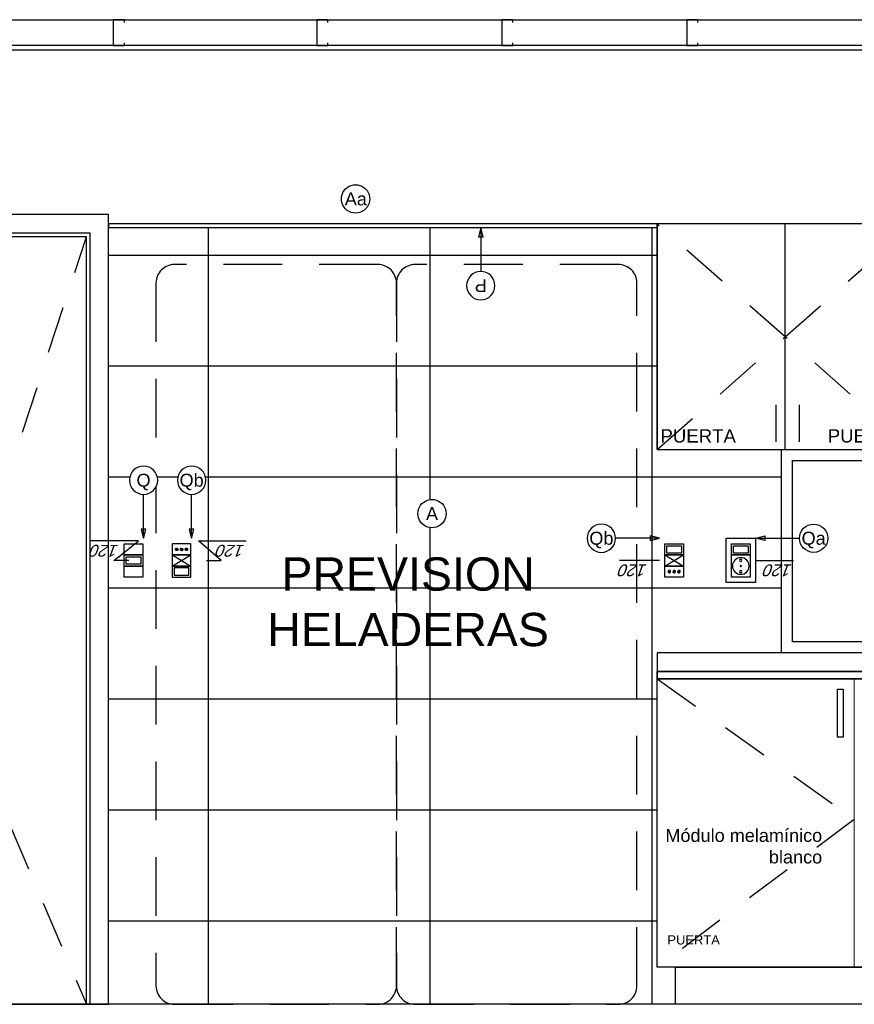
# Model space of a CAD drawing. Header units: millimetres. Extents: x -989 to -850, y -581 to -509.
# Tile 21 of 52: x -962.25 to -960, y -571.13 to -568.47. Entities that reach past the tile are written whole.
import ezdxf
from ezdxf.enums import TextEntityAlignment as Align

# ---------------------------------------------------------------- set-up
doc = ezdxf.new("R2010")
doc.units = ezdxf.units.MM
doc.header["$LTSCALE"] = 0.2
doc.set_wipeout_variables(frame=1)
doc.linetypes.add('HIDDEN2', pattern=[4.762499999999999, 3.175, -1.5875])
for name, color, linetype in [('A PROYECCION 2', 2, 'Continuous'), ('A SANITARIO', 5, 'Continuous'), ('A-ABER', 1, 'Continuous'), ('A-ALBA-0', 253, 'Continuous'), ('A-ALBA-1', 1, 'Continuous'), ('A-ALBA-4', 6, 'Continuous'), ('A-ANNO-SIMB @ 20', 2, 'Continuous'), ('A-ANOT-COTA-ACUM', 1, 'Continuous'), ('A-ANOT-TTEC', 1, 'Continuous'), ('A-EQPM-MOVL', 8, 'Continuous'), ('AE-ALBA-1', 1, 'Continuous'), ('E-ELEC', 1, 'Continuous'), ('TEXTOS', 2, 'Continuous')]:
    doc.layers.add(name, color=color, linetype=linetype)
doc.styles.add('arial', font='arial.ttf')
doc.styles.add('BIS-ANOT', font='swiss.ttf')
doc.styles.add('BIS-COTA-ACUM', font='swissi.ttf', dxfattribs={"oblique": 20})
doc.styles.add('BIS-TXT', font='swiss.ttf')
doc.styles.add('E5-100', font='micross.ttf')
doc.dimstyles.new('BIS-COTA-ACUM', dxfattribs={"dimscale": 0.9, "dimtxt": 0.0016, "dimasz": 0.001, "dimexe": 0.0035, "dimexo": 0, "dimgap": 0.0005, "dimtad": 1, "dimdec": 1, "dimlfac": 100, "dimrnd": 1, "dimzin": 9, "dimdsep": 46, "dimtxsty": 'BIS-COTA-ACUM', "dimblk1": 'MARK1', "dimblk2": 'MARK2', "dimsah": 1, "dimcen": 0, "dimclrd": 1, "dimclre": 256, "dimclrt": 256, "dimaunit": 1, "dimadec": 0, "dimazin": 0, "dimtfac": 1, "dimtdec": 1, "dimtix": 1, "dimtmove": 2, "dimatfit": 3, "dimldrblk": 'MARK1', "dimfxl": 1, "dimtolj": 1, "dimarcsym": 1})
pattern_1 = [(314.9999999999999, (23.78585722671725, 93.22024555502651), (8.838834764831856e-05, 8.838834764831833e-05), [])]
pattern_2 = [(224.9999999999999, (23.61808399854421, 93.2202455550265), (8.838834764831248e-06, -8.838834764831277e-06), [])]

# ---------------------------------------------------------------- blocks, each defined once
blk = doc.blocks.new('*U68')
at = {"linetype": 'ByBlock', "ltscale": 0.25}
blk.add_lwpolyline([(0.05000000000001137, 0), (0.6000000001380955, 0, 0.414213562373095), (0.6500000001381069, 0.05000000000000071), (0.650000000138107, 1.949999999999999, 0.414213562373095), (0.6000000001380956, 2), (0.05000000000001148, 2, 0.414213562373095), (1.110223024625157e-16, 1.949999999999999), (0, 0.05000000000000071, 0.414213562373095)], format="xyb", close=True, dxfattribs=at)
blk = doc.blocks.new('*U69')
at = {"linetype": 'ByBlock', "ltscale": 0.25}
blk.add_lwpolyline([(0.05000000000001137, 0), (0.6000000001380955, 0, 0.414213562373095), (0.6500000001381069, 0.05000000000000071), (0.650000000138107, 1.949999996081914, 0.414213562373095), (0.6000000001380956, 1.999999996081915), (0.05000000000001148, 1.999999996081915, 0.414213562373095), (1.110223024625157e-16, 1.949999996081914), (0, 0.05000000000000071, 0.414213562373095)], format="xyb", close=True, dxfattribs=at)
blk = doc.blocks.new('PUERTA DOBLE ASIMETRICA')
blk.add_line((0.234999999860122, 1.735152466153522e-09), (0.2350000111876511, -2.074999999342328))
at = {"color": 0}
for points in [[(-0.6799999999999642, -1.903085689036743e-09), (0.6799999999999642, 1.903075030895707e-09), (0.6800000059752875, -2.134999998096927), (-0.6799999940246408, -2.135000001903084)], [(-0.629999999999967, -1.763151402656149e-09), (0.629999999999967, 1.763140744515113e-09), (0.6300000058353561, -2.08499999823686), (-0.629999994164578, -2.085000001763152)], [(-0.6199999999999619, -1.735166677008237e-09), (0.6199999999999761, 1.735156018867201e-09), (0.6200000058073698, -2.074999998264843), (-0.6199999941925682, -2.075000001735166)]]:
    blk.add_lwpolyline(points, close=True, dxfattribs=at)
at = {"color": 9, "linetype": 'ByBlock', "ltscale": 0.2}
for points in [[(0.2350000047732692, -0.8999999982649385), (-0.6199999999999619, -1.735166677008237e-09)], [(0.2349999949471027, -0.8999999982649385), (0.6199999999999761, -3.050480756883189e-09)], [(0.2350000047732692, -0.8999999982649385), (-0.6199999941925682, -2.075000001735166)], [(0.2349999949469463, -0.8999999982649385), (0.619999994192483, -2.075000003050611)]]:
    blk.add_lwpolyline(points, dxfattribs=at)
at = {"color": 8}
blk.add_lwpolyline([(0.1850000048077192, -0.9124999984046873, 0.9999999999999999), (0.1850000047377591, -0.8874999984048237), (0.06000000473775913, -0.8874999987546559, 0.9999999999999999), (0.06000000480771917, -0.9124999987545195)], format="xyb", close=True, dxfattribs=at)
blk.add_arc((0.1850000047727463, -0.8999999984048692), 0.025, 210.0000001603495, 150.0000001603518, dxfattribs=at)
blk = doc.blocks.new('EL-LLAME BIPOLAR-MODULO CIEGO-3 EN LINEA')
at = {"linetype": 'ByBlock'}
blk.add_wipeout([(-5.272744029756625, 125.61809210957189), (-5.272744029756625, 125.5380921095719), (-5.152744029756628, 125.5380921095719), (-5.152744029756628, 125.61809210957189)], dxfattribs=at)
h = blk.add_hatch(dxfattribs=at)
h.set_pattern_fill('ANSI31', color=8, scale=0.001, angle=-90.00000000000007, style=0)
h.set_pattern_definition([(314.9999999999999, (23.77283518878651, 93.22024555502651), (8.838834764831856e-05, 8.838834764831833e-05), [])])
edge = h.paths.add_edge_path()
edge.add_arc((-5.182744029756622, 125.5911141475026), 0.003210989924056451, 90.00000000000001, 450)
h = blk.add_hatch(dxfattribs=at)
h.set_pattern_fill('ANSI31', color=8, scale=0.001, angle=-90.00000000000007, style=0)
h.set_pattern_definition(pattern_1)
edge = h.paths.add_edge_path()
edge.add_arc((-5.182744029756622, 125.5780921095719), 0.003210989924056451, 90.00000000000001, 450)
h = blk.add_hatch(dxfattribs=at)
h.set_pattern_fill('ANSI31', color=8, scale=0.001, angle=-90.00000000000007, style=0)
h.set_pattern_definition(pattern_1)
edge = h.paths.add_edge_path()
edge.add_arc((-5.182744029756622, 125.5650700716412), 0.003210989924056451, 90.00000000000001, 450)
for p, q in [((-5.227744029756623, 125.6030921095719), (-5.197744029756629, 125.5530921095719)), ((-5.197744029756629, 125.6030921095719), (-5.227744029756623, 125.5530921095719))]:
    blk.add_line(p, q, dxfattribs=at)
for points in [[(-5.257744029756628, 125.6030921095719), (-5.257744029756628, 125.5530921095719), (-5.227744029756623, 125.5530921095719), (-5.227744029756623, 125.6030921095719)], [(-5.252670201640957, 125.5980182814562), (-5.252670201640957, 125.5581659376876), (-5.232817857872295, 125.5581659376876), (-5.232817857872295, 125.5980182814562)], [(-5.227744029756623, 125.6030921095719), (-5.227744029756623, 125.5530921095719), (-5.197744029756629, 125.5530921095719), (-5.197744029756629, 125.6030921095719)], [(-5.197744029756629, 125.6030921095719), (-5.197744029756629, 125.5530921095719), (-5.167744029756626, 125.5530921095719), (-5.167744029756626, 125.6030921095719)]]:
    blk.add_lwpolyline(points, close=True, dxfattribs=at)
for centre in [(-5.182744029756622, 125.5911141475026), (-5.182744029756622, 125.5780921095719), (-5.182744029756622, 125.5650700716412)]:
    blk.add_circle(centre, 0.003210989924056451, dxfattribs=at)
blk = doc.blocks.new('EL-3 LLAVES BIPOLAR')
at = {"linetype": 'ByBlock'}
blk.add_wipeout([(63.934775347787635, 13.89764564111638), (63.934775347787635, 13.977645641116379), (63.81477534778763, 13.977645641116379), (63.81477534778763, 13.89764564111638)], dxfattribs=at)
for points in [[(63.85977534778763, 13.9126456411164), (63.85977534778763, 13.9626456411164), (63.82977534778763, 13.9626456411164), (63.82977534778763, 13.9126456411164)], [(63.88977534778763, 13.91264564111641), (63.88977534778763, 13.9626456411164), (63.85977534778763, 13.9626456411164), (63.85977534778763, 13.9126456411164)], [(63.88470151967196, 13.91771946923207), (63.88470151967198, 13.95757181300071), (63.86484917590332, 13.95757181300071), (63.8648491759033, 13.91771946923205)], [(63.91977534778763, 13.9126456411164), (63.91977534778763, 13.9626456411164), (63.88977534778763, 13.9626456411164), (63.88977534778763, 13.91264564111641)]]:
    blk.add_lwpolyline(points, close=True, dxfattribs=at)
blk = doc.blocks.new('EL-LLAVE BIPOLAR-MODULO SHUKO')
at = {"linetype": 'ByBlock', "ltscale": 0.005}
blk.add_wipeout([(-5.11799283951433, 125.61809210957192), (-5.11799283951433, 125.5380921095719), (-4.9979928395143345, 125.5380921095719), (-4.9979928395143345, 125.61809210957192)], dxfattribs=at)
h = blk.add_hatch(dxfattribs=at)
h.set_pattern_fill('ANSI31', color=8, scale=9.999999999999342e-05, angle=-90.00000000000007, style=0)
h.set_pattern_definition(pattern_2)
edge = h.paths.add_edge_path()
edge.add_arc((-5.057992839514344, 125.5780921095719), 0.003210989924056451, 90.00000000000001, 450)
h = blk.add_hatch(dxfattribs=at)
h.set_pattern_fill('ANSI31', color=8, scale=4.999999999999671e-05, angle=-90.00000000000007, style=0)
h.set_pattern_definition([(224.9999999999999, (23.61808399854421, 93.2202455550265), (4.419417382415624e-06, -4.419417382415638e-06), [])])
edge = h.paths.add_edge_path()
edge.add_arc((-5.042992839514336, 125.5780921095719), 0.001605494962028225, 90.00000000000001, 450)
h = blk.add_hatch(dxfattribs=at)
h.set_pattern_fill('ANSI31', color=8, scale=9.999999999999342e-05, angle=-90.00000000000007, style=0)
h.set_pattern_definition(pattern_2)
edge = h.paths.add_edge_path()
edge.add_arc((-5.027992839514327, 125.5780921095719), 0.003210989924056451, 90.00000000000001, 450)
for points in [[(-5.11799283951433, 125.6180921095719), (-5.11799283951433, 125.5380921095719), (-4.997992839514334, 125.5380921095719), (-4.997992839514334, 125.6180921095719)], [(-5.102992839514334, 125.6030921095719), (-5.102992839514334, 125.5530921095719), (-5.072992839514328, 125.5530921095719), (-5.072992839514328, 125.6030921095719)], [(-5.097919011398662, 125.5980182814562), (-5.097919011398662, 125.5581659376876), (-5.078066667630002, 125.5581659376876), (-5.078066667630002, 125.5980182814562)], [(-5.072992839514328, 125.6030921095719), (-5.072992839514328, 125.5530921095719), (-5.012992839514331, 125.5530921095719), (-5.012992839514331, 125.6030921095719)]]:
    blk.add_lwpolyline(points, close=True, dxfattribs=at)
for centre, radius in [((-5.042992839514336, 125.5780921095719), 0.02250323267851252), ((-5.057992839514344, 125.5780921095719), 0.003210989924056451), ((-5.042992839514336, 125.5780921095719), 0.001605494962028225), ((-5.027992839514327, 125.5780921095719), 0.003210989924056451)]:
    blk.add_circle(centre, radius, dxfattribs=at)
blk = doc.blocks.new('A-ANNO-NOM-2')
blk.add_wipeout([(8.220364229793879e-20, -0.001913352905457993), (0.00029931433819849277, -0.0018897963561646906), (0.0005912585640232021, -0.0018197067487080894), (0.0008686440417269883, -0.0017048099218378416), (0.0011246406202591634, -0.0015479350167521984), (0.0013529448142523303, -0.0013529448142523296), (0.0015479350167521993, -0.0011246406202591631), (0.0017048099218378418, -0.0008686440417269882), (0.00181970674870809, -0.0005912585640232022), (0.001889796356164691, -0.0002993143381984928), (0.0019133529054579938, 0), (0.0018897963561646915, 0.0002993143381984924), (0.00181970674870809, 0.0005912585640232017), (0.0017048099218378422, 0.0008686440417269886), (0.0015479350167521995, 0.0011246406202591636), (0.0013529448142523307, 0.001352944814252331), (0.001124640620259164, 0.0015479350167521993), (0.0008686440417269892, 0.0017048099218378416), (0.0005912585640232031, 0.0018197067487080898), (0.00029931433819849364, 0.0018897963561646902), (1.0194762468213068e-18, 0.0019133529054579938), (-0.0002993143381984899, 0.001889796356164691), (-0.0005912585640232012, 0.0018197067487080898), (-0.0008686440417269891, 0.0017048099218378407), (-0.0011246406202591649, 0.0015479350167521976), (-0.0013529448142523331, 0.0013529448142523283), (-0.0015479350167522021, 0.0011246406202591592), (-0.0017048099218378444, 0.0008686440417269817), (-0.0018197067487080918, 0.0005912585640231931), (-0.0018897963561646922, 0.000299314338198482), (-0.001913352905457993, -1.214306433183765e-17), (-0.0018897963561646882, -0.00029931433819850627), (-0.0018197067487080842, -0.0005912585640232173), (-0.001704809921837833, -0.0008686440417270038), (-0.0015479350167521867, -0.0011246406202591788), (-0.0013529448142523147, -0.0013529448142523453), (-0.001124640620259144, -0.0015479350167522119), (-0.0008686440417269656, -0.001704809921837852), (-0.0005912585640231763, -0.0018197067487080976), (-0.0002993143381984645, -0.0018897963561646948)])
blk.add_lwpolyline([(-3.51477226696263e-19, -0.001913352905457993), (0.0002993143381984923, -0.001889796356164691), (0.0005912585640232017, -0.00181970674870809), (0.000868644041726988, -0.001704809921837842), (0.001124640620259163, -0.001547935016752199), (0.00135294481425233, -0.001352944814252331), (0.001547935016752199, -0.001124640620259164), (0.001704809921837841, -0.0008686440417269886), (0.001819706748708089, -0.0005912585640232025), (0.001889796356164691, -0.000299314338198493), (0.001913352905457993, -4.686363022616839e-19), (0.001889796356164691, 0.0002993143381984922), (0.00181970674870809, 0.0005912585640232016), (0.001704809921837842, 0.0008686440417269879), (0.001547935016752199, 0.001124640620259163), (0.001352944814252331, 0.00135294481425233), (0.001124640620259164, 0.001547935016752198), (0.0008686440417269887, 0.001704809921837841), (0.0005912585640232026, 0.001819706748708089), (0.0002993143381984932, 0.001889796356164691), (5.857953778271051e-19, 0.001913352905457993), (-0.0002993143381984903, 0.001889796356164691), (-0.0005912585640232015, 0.00181970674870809), (-0.0008686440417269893, 0.001704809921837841), (-0.001124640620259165, 0.001547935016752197), (-0.001352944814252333, 0.001352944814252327), (-0.001547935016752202, 0.001124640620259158), (-0.001704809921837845, 0.0008686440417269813), (-0.001819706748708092, 0.000591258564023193), (-0.001889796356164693, 0.0002993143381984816), (-0.001913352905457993, -1.289223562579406e-17), (-0.001889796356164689, -0.000299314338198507), (-0.001819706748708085, -0.0005912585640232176), (-0.001704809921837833, -0.0008686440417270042), (-0.001547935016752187, -0.001124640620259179), (-0.001352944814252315, -0.001352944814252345), (-0.001124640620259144, -0.001547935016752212), (-0.0008686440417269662, -0.001704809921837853), (-0.0005912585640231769, -0.001819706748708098), (-0.0002993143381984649, -0.001889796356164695)], close=True)
at = {"color": 1, "linetype": 'Continuous', "style": 'E5-100'}
blk.add_attdef('LETRA', text='', height=0.00175, dxfattribs=at).set_placement((0, 0), align=Align.MIDDLE_CENTER)
blk = doc.blocks.new('*U791')
blk.add_lwpolyline([(0.007845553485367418, 1.910210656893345e-14), (0.006595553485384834, -0.0003124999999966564), (0.006595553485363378, 0.000312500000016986)], close=True)
blk.add_wipeout([(-7.851580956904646e-19, -0.001913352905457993), (0.0002993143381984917, -0.0018897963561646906), (0.0005912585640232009, -0.0018197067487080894), (0.000868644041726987, -0.0017048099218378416), (0.001124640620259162, -0.0015479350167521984), (0.001352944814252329, -0.00135294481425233), (0.0015479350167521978, -0.0011246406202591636), (0.0017048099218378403, -0.0008686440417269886), (0.0018197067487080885, -0.0005912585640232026), (0.0018897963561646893, -0.0002993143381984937), (0.0019133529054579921, -8.673617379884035e-19), (0.0018897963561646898, 0.0002993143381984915), (0.0018197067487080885, 0.0005912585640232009), (0.0017048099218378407, 0.0008686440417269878), (0.001547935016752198, 0.0011246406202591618), (0.0013529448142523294, 0.0013529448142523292), (0.0011246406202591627, 0.0015479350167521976), (0.0008686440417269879, 0.0017048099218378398), (0.0005912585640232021, 0.001819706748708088), (0.00029931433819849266, 0.0018897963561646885), (1.5211450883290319e-19, 0.0019133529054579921), (-0.00029931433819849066, 0.0018897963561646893), (-0.0005912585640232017, 0.001819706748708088), (-0.0008686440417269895, 0.001704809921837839), (-0.0011246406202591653, 0.0015479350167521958), (-0.0013529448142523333, 0.0013529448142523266), (-0.0015479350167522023, 0.0011246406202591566), (-0.0017048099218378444, 0.0008686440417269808), (-0.0018197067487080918, 0.0005912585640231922), (-0.0018897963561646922, 0.0002993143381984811), (-0.001913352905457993, -1.3010426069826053e-17), (-0.0018897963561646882, -0.00029931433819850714), (-0.0018197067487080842, -0.0005912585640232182), (-0.001704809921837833, -0.0008686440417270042), (-0.001547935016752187, -0.0011246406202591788), (-0.001352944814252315, -0.0013529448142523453), (-0.0011246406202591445, -0.0015479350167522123), (-0.0008686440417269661, -0.0017048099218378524), (-0.0005912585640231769, -0.0018197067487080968), (-0.00029931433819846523, -0.0018897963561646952)])
at = {"linetype": 'Continuous'}
blk.add_line((0.007845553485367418, 1.910210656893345e-14), (0.001913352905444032, 7.781589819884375e-15), dxfattribs=at)
blk.add_circle((0, 0), 0.001913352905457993)
at = {"color": 1, "linetype": 'Continuous', "style": 'E5-100'}
blk.add_attdef('LETRA', text='', height=0.00175, dxfattribs=at).set_placement((0, 0), align=Align.MIDDLE_CENTER)
blk = doc.blocks.new('*U62')
blk.add_lwpolyline([(-0.007845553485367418, -3.392958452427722e-14), (-0.006595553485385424, 0.0003124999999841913), (-0.006595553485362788, -0.0003125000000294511)], close=True)
blk.add_wipeout([(-7.851580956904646e-19, -0.001913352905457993), (0.0002993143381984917, -0.0018897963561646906), (0.0005912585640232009, -0.0018197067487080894), (0.000868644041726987, -0.0017048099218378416), (0.001124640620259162, -0.0015479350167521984), (0.001352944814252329, -0.00135294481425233), (0.0015479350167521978, -0.0011246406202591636), (0.0017048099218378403, -0.0008686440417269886), (0.0018197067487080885, -0.0005912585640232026), (0.0018897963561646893, -0.0002993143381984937), (0.0019133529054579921, -8.673617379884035e-19), (0.0018897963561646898, 0.0002993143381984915), (0.0018197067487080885, 0.0005912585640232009), (0.0017048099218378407, 0.0008686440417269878), (0.001547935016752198, 0.0011246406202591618), (0.0013529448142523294, 0.0013529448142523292), (0.0011246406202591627, 0.0015479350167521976), (0.0008686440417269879, 0.0017048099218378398), (0.0005912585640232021, 0.001819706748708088), (0.00029931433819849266, 0.0018897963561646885), (1.5211450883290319e-19, 0.0019133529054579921), (-0.00029931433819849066, 0.0018897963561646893), (-0.0005912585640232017, 0.001819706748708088), (-0.0008686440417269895, 0.001704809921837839), (-0.0011246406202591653, 0.0015479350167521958), (-0.0013529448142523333, 0.0013529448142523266), (-0.0015479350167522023, 0.0011246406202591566), (-0.0017048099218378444, 0.0008686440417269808), (-0.0018197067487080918, 0.0005912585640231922), (-0.0018897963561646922, 0.0002993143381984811), (-0.001913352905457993, -1.3010426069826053e-17), (-0.0018897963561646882, -0.00029931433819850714), (-0.0018197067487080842, -0.0005912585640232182), (-0.001704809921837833, -0.0008686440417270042), (-0.001547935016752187, -0.0011246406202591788), (-0.001352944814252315, -0.0013529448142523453), (-0.0011246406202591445, -0.0015479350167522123), (-0.0008686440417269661, -0.0017048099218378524), (-0.0005912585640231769, -0.0018197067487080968), (-0.00029931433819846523, -0.0018897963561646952)])
at = {"linetype": 'Continuous'}
blk.add_line((-0.007845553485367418, -3.392958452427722e-14), (-0.001913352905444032, -1.139767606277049e-14), dxfattribs=at)
blk.add_circle((0, 0), 0.001913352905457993)
at = {"color": 1, "linetype": 'Continuous', "style": 'E5-100'}
blk.add_attdef('LETRA', text='', height=0.00175, dxfattribs=at).set_placement((0, 0), align=Align.MIDDLE_CENTER)
blk = doc.blocks.new('*U61')
blk.add_lwpolyline([(-3.427895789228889e-14, 0.007845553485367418), (0.0003124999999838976, 0.006595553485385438), (-0.0003125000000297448, 0.006595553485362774)], close=True)
blk.add_wipeout([(-7.851580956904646e-19, -0.001913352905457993), (0.0002993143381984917, -0.0018897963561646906), (0.0005912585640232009, -0.0018197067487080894), (0.000868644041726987, -0.0017048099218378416), (0.001124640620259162, -0.0015479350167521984), (0.001352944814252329, -0.00135294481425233), (0.0015479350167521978, -0.0011246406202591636), (0.0017048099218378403, -0.0008686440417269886), (0.0018197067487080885, -0.0005912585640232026), (0.0018897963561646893, -0.0002993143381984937), (0.0019133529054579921, -8.673617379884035e-19), (0.0018897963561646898, 0.0002993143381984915), (0.0018197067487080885, 0.0005912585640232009), (0.0017048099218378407, 0.0008686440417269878), (0.001547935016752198, 0.0011246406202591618), (0.0013529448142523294, 0.0013529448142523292), (0.0011246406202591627, 0.0015479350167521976), (0.0008686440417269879, 0.0017048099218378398), (0.0005912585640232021, 0.001819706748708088), (0.00029931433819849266, 0.0018897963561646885), (1.5211450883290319e-19, 0.0019133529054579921), (-0.00029931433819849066, 0.0018897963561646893), (-0.0005912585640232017, 0.001819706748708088), (-0.0008686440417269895, 0.001704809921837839), (-0.0011246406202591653, 0.0015479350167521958), (-0.0013529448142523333, 0.0013529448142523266), (-0.0015479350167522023, 0.0011246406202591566), (-0.0017048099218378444, 0.0008686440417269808), (-0.0018197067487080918, 0.0005912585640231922), (-0.0018897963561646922, 0.0002993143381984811), (-0.001913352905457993, -1.3010426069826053e-17), (-0.0018897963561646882, -0.00029931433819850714), (-0.0018197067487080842, -0.0005912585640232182), (-0.001704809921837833, -0.0008686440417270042), (-0.001547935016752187, -0.0011246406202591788), (-0.001352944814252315, -0.0013529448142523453), (-0.0011246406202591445, -0.0015479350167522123), (-0.0008686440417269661, -0.0017048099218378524), (-0.0005912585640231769, -0.0018197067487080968), (-0.00029931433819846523, -0.0018897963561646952)])
at = {"linetype": 'Continuous'}
blk.add_line((-3.427895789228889e-14, 0.007845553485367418), (-1.148288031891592e-14, 0.001913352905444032), dxfattribs=at)
blk.add_circle((0, 0), 0.001913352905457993)
at = {"color": 1, "linetype": 'Continuous', "style": 'E5-100'}
blk.add_attdef('LETRA', text='', height=0.00175, dxfattribs=at).set_placement((0, 0), align=Align.MIDDLE_CENTER)
blk = doc.blocks.new('*D614')
at = {"layer": 'A-ANOT-COTA-ACUM', "lineweight": -2, "transparency": 16777216}
blk.add_line((-960.2619577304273, -569.9334746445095), (-960.1598478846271, -569.9334746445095), dxfattribs=at)
at = {"layer": 'Defpoints', "color": 0, "transparency": 16777216}
for p in [(-960.2619577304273, -569.9334746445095), (-960.2483207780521, -569.9334746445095), (-957.1446501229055, -571.1324535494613)]:
    blk.add_point(p, dxfattribs=at)
at = {"layer": 'A-ANOT-COTA-ACUM', "transparency": 16777216, "insert": (-960.1990843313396, -569.959919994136), "char_height": 0.032, "attachment_point": 5, "rotation": 180, "style": 'BIS-COTA-ACUM'}
blk.add_mtext('\\A1;120', dxfattribs=at)
blk = doc.blocks.new('MARK1')
at = {"color": 0}
for p, q in [((0.9959054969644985, 0), (-1.004094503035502, 0)), ((0, 1.5), (0, -1.5))]:
    blk.add_line(p, q, dxfattribs=at)
blk.add_lwpolyline([(0.4991923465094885, 0.4951376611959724), (-0.5040945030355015, -0.5)], dxfattribs=at)
blk = doc.blocks.new('MARK2')
at = {"color": 0}
for p, q in [((0.9959054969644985, 0), (-1.004094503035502, 0)), ((0, 1.5), (0, -1.5))]:
    blk.add_line(p, q, dxfattribs=at)
blk.add_lwpolyline([(0.4991923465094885, 0.4951376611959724), (-0.5040945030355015, -0.5)], dxfattribs=at)
blk = doc.blocks.new('*D615')
at = {"layer": 'A-ANOT-COTA-ACUM', "lineweight": -2, "transparency": 16777216}
blk.add_line((-960.5219577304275, -569.9334746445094), (-960.6302566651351, -569.9334746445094), dxfattribs=at)
at = {"layer": 'Defpoints', "color": 0, "transparency": 16777216}
for p in [(-960.5417837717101, -569.9334746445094), (-960.5219577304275, -569.9334746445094), (-957.1446501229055, -571.1324535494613)]:
    blk.add_point(p, dxfattribs=at)
at = {"layer": 'A-ANOT-COTA-ACUM', "transparency": 16777216, "insert": (-960.5910202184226, -569.9599199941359), "char_height": 0.032, "attachment_point": 5, "rotation": 180, "style": 'BIS-COTA-ACUM'}
blk.add_mtext('\\A1;120', dxfattribs=at)
blk = doc.blocks.new('*D616')
at = {"layer": 'A-ANOT-COTA-ACUM', "lineweight": -2, "transparency": 16777216}
for p, q in [((-961.7064700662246, -569.9334746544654), (-961.7679551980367, -569.8805839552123)), ((-961.7679551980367, -569.8805839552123), (-961.6394823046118, -569.8805839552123)), ((-961.7464700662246, -569.9334746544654), (-961.7064700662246, -569.9334746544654))]:
    blk.add_line(p, q, dxfattribs=at)
at = {"layer": 'Defpoints', "color": 0, "transparency": 16777216}
for p in [(-961.7279551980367, -569.8805839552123), (-961.7464700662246, -569.9334746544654), (-956.7681520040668, -571.1324535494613)]:
    blk.add_point(p, dxfattribs=at)
at = {"layer": 'A-ANOT-COTA-ACUM', "transparency": 16777216, "insert": (-961.6787187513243, -569.9070293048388), "char_height": 0.032, "attachment_point": 5, "rotation": 180, "style": 'BIS-COTA-ACUM'}
blk.add_mtext('\\A1;120', dxfattribs=at)
blk = doc.blocks.new('*D617')
at = {"layer": 'A-ANOT-COTA-ACUM', "lineweight": -2, "transparency": 16777216}
for p, q in [((-961.9303982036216, -569.8805839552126), (-962.0588710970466, -569.8805839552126)), ((-961.9964700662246, -569.933474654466), (-961.9303982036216, -569.8805839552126)), ((-961.9564700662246, -569.933474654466), (-961.9964700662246, -569.933474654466))]:
    blk.add_line(p, q, dxfattribs=at)
at = {"layer": 'Defpoints', "color": 0, "transparency": 16777216}
for p in [(-961.9703982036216, -569.8805839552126), (-961.9564700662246, -569.933474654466), (-956.7681520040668, -571.1324535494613)]:
    blk.add_point(p, dxfattribs=at)
at = {"layer": 'A-ANOT-COTA-ACUM', "transparency": 16777216, "insert": (-962.0196346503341, -569.9070293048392), "char_height": 0.032, "attachment_point": 5, "rotation": 180, "style": 'BIS-COTA-ACUM'}
blk.add_mtext('\\A1;120', dxfattribs=at)
blk = doc.blocks.new('m2')
at = {"layer": 'A-ALBA-0', "linetype": 'HIDDEN2', "ltscale": 0.2, "extrusion": (0.0005182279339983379, -0.0005182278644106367, 0.9999997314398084)}
for points, elevation in [([(90.31533391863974, 19.37191469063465), (90.66133387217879, 19.06696396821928), (90.3153339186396, 18.76195981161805)], 0.1091436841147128), ([(91.00723338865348, 19.37206882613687), (91.35323334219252, 19.0671181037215), (91.00723338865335, 18.76211394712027)], 0.07330529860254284), ([(91.69913285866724, 19.37189630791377), (92.04513281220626, 19.0669455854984), (91.69913285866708, 18.76194142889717)], 0.07367141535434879), ([(92.39103232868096, 19.37187773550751), (92.73703228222, 19.06692701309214), (92.39103232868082, 18.76192285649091)], 0.03783311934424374)]:
    blk.add_lwpolyline(points, dxfattribs=dict(at, elevation=elevation))
at = {"layer": 'A-ALBA-0', "linetype": 'HIDDEN2', "ltscale": 0.2, "extrusion": (-0.000518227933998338, -0.0005182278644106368, 0.9999997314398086)}
for points, elevation in [([(91.00746479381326, 19.37183107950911), (90.66140853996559, 19.06691527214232), (91.0074646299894, 18.76182278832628)], 0.01518476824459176), ([(91.6993267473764, 19.37198484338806), (91.35327049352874, 19.06706903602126), (91.69932658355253, 18.76197655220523)], -0.0213707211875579), ([(92.3912262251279, 19.37181195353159), (92.04516997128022, 19.0668961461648), (92.39122606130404, 18.76180366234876)], -0.02172172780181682), ([(93.08308817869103, 19.37179300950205), (92.73703192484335, 19.06687720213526), (93.08308801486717, 18.76178471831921)], -0.05827712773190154)]:
    blk.add_lwpolyline(points, dxfattribs=dict(at, elevation=elevation))
at = {"layer": 'A-ALBA-0', "linetype": 'HIDDEN2', "ltscale": 0.2, "extrusion": (0.000518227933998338, -0.0005182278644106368, 0.9999997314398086), "elevation": 0.001994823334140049}
blk.add_lwpolyline([(93.08293179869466, 19.37185916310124), (93.42893175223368, 19.06690844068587), (93.08293179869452, 18.76190428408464)], dxfattribs=at)
at = {"layer": 'A-ALBA-0', "linetype": 'HIDDEN2', "ltscale": 0.2, "extrusion": (-0.0005182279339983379, -0.0005182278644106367, 0.9999997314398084), "elevation": -0.09483252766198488}
blk.add_lwpolyline([(93.77495013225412, 19.37177406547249), (93.42889387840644, 19.0668582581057), (93.77494996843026, 18.76176577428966)], dxfattribs=at)
at = {"layer": 'AE-ALBA-1', "extrusion": (-0.000518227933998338, -0.0005182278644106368, 0.9999997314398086)}
for p, q in [((90.31540231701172, 19.37189001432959, 0.1085831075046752), (90.31540231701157, 18.76188180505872, 0.1085831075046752)), ((91.00728312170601, 19.37206272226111, 0.07238624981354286), (91.00728312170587, 18.76205451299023, 0.07238624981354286)), ((91.699182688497, 19.37189001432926, 0.07239371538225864), (91.69918268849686, 18.76188180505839, 0.07239371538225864)), ((92.39106349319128, 19.3718900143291, 0.03619685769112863), (92.39106349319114, 18.76188180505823, 0.03619685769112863)), ((93.42894429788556, 19.37189001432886), (93.42894429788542, 18.76188180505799)), ((90.62283886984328, 19.35075310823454, 0.1085831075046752), (90.62283886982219, 19.25075312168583, 0.1085831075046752)), ((90.68525702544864, 19.35075309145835, 0.1085831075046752), (90.68525702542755, 19.25075310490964, 0.1085831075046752)), ((91.31471967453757, 19.35092581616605, 0.07238624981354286), (91.31471967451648, 19.25092582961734, 0.07238624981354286)), ((91.37713783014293, 19.35092579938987, 0.07238624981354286), (91.37713783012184, 19.25092581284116, 0.07238624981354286)), ((92.00661924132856, 19.35075310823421, 0.07239371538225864), (92.00661924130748, 19.2507531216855, 0.07239371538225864)), ((92.06903739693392, 19.35075309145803, 0.07239371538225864), (92.06903739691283, 19.25075310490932, 0.07239371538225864)), ((92.69850004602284, 19.35075310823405, 0.03619685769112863), (92.69850004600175, 19.25075312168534, 0.03619685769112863)), ((92.7609182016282, 19.35075309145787, 0.03619685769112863), (92.76091820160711, 19.25075310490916, 0.03619685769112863))]:
    blk.add_line(p, q, dxfattribs=at)
at = {"layer": 'AE-ALBA-1', "extrusion": (-0.0005182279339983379, -0.0005182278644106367, 0.9999997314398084)}
for p, q in [((90.66140231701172, 19.37189001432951, 0.1085831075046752), (90.66140231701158, 18.76188180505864, 0.1085831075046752)), ((91.35328312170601, 19.37206272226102, 0.07238624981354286), (91.35328312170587, 18.76205451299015, 0.07238624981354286)), ((92.04518268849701, 19.37189001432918, 0.07239371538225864), (92.04518268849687, 18.76188180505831, 0.07239371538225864)), ((92.73706349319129, 19.37189001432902, 0.03619685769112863), (92.73706349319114, 18.76188180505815, 0.03619685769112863)), ((93.08294429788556, 19.37189001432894), (93.08294429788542, 18.76188180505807)), ((93.77494429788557, 19.37189001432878), (93.77494429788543, 18.76188180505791)), ((93.39038085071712, 19.35075310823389), (93.39038085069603, 19.25075312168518)), ((93.45279900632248, 19.35075309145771), (93.45279900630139, 19.250753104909))]:
    blk.add_line(p, q, dxfattribs=at)
at = {"layer": 'AE-ALBA-1', "extrusion": (-0.0005182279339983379, -0.0005182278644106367, 0.9999997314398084), "elevation": -0.0948325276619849}
blk.add_lwpolyline([(90.31490291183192, 19.37180157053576), (90.31490274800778, 18.76179327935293), (93.77479300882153, 18.76188816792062), (93.77479375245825, 19.37180064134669)], close=True, dxfattribs=at)
at = {"layer": 'A-ANOT-TTEC', "extrusion": (6.346461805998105e-20, -0.001036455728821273, 0.9999994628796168), "char_height": 0.036, "attachment_point": 3, "text_direction": (-1, -2.764377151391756e-12, -2.865092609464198e-15), "style": 'BIS-TXT'}
for insert in [(90.34232885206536, 19.31681582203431, 0.03618954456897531), (90.79453634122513, 19.31702301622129, 0.0723864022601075), (91.03405327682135, 19.31685074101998, -7.465568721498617e-06), (91.48626076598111, 19.31705793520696, 0.03618939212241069), (92.17816033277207, 19.31688522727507, 0.03619685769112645), (92.41783364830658, 19.31688522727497, -0.03619685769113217), (92.87004113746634, 19.31709242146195), (93.10983364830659, 19.3168852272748, -0.03619685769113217), (93.56204113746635, 19.31709242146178), (91.7259528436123, 19.31667803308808)]:
    blk.add_mtext_dynamic_manual_height_columns('PUERTA', width=0.6059921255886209, gutter_width=0.025, heights=[0], dxfattribs=dict(at, insert=insert))

msp = doc.modelspace()

# ---------------------------------------------------------------- hatches: boundary and pattern name
at = {"layer": 'A-ALBA-0'}
h = msp.add_hatch(dxfattribs=at)
h.set_pattern_fill('_USER', color=256, scale=0.6, angle=449.999999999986, pattern_type=0)
h.set_pattern_definition([(90, (-958.1416459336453, -597.9079107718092), (-0.6, 1.469995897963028e-13), [])])
h.paths.add_polyline_path([(-962.0381519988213, -571.1334746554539), (-962.03815199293, -569.0335866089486), (-960.5281519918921, -569.0335866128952), (-960.5281519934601, -569.6334974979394), (-960.1908672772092, -569.6334977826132), (-960.1908672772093, -570.1834746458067), (-960.5281519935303, -570.1834746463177), (-960.5281519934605, -571.0334746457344), (-960.4781519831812, -571.0334746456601), (-960.4781519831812, -571.13347464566)])
h = msp.add_hatch(dxfattribs=at)
h.set_pattern_fill('_USER', color=256, scale=0.3, angle=179.999999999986, pattern_type=0)
h.set_pattern_definition([(179.999999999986, (-958.1416459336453, -597.9079107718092), (-7.344468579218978e-14, -0.3), [])])
h.paths.add_polyline_path([(-962.0108674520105, -571.1334746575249), (-962.0108674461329, -569.0335866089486), (-960.5281514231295, -569.0335866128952), (-960.528151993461, -569.6334985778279), (-960.1908672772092, -569.6157624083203), (-960.1908672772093, -570.1834746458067), (-960.5281519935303, -570.1834746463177), (-960.5280904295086, -571.0334746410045), (-960.4781519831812, -571.0334746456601), (-960.4781519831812, -571.13347464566)])

# ---------------------------------------------------------------- linework, layer by layer
at = {"color": 6, "ltscale": 0.01}
for points in [[(-961.968152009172, -568.4786515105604), (-961.968152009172, -568.4714746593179), (-961.9981520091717, -568.4714746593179), (-961.9981520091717, -568.5414746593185), (-961.968152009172, -568.5414746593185), (-961.968152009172, -568.534297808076)], [(-961.4181527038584, -568.4786515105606), (-961.4181527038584, -568.471474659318), (-961.4481527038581, -568.471474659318), (-961.4481527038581, -568.5414746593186), (-961.4181527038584, -568.5414746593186), (-961.4181527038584, -568.5342978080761)], [(-960.9181568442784, -568.4786515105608), (-960.9181568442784, -568.4714746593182), (-960.9481568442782, -568.4714746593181), (-960.9481568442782, -568.5414746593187), (-960.9181568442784, -568.5414746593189), (-960.9181568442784, -568.5342978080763)], [(-960.4181568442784, -568.4786515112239), (-960.4181568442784, -568.4714746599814), (-960.4481568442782, -568.4714746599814), (-960.4481568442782, -568.541474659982), (-960.4181568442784, -568.541474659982), (-960.4181568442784, -568.5342978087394)]]:
    msp.add_lwpolyline(points, dxfattribs=at)
at = {"layer": 'A PROYECCION 2', "linetype": 'Continuous', "lineweight": 13}
for p, q in [((-960.5281519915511, -571.0334746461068), (-960.5281519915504, -570.2534746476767)), ((-959.9951519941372, -571.0334746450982), (-959.9951519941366, -570.2534746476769))]:
    msp.add_line(p, q, dxfattribs=at)
for points in [[(-957.3301520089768, -570.2334746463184), (-960.5281519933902, -570.233474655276)], [(-957.3301520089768, -570.2534746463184), (-960.5281519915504, -570.2534746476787)]]:
    msp.add_lwpolyline(points, dxfattribs=at)
at = {"layer": 'A SANITARIO', "linetype": 'ByBlock'}
msp.add_lwpolyline([(-960.025151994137, -570.2810914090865), (-960.025151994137, -570.411091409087), (-960.0401519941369, -570.411091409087), (-960.0401519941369, -570.2810914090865)], close=True, dxfattribs=at)
at = {"layer": 'A-ALBA-0', "extrusion": (1.273490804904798e-16, 0.0005182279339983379, 0.9999998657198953)}
for points, elevation in [([(-958.8908663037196, -569.6334214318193), (-958.8908663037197, -570.18339936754), (-960.1922266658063, -570.1833978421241), (-960.1922266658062, -569.6334199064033)], -0.2830361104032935), ([(-960.1622266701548, -570.1533978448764), (-960.1622266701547, -569.6633978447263), (-958.9156881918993, -569.663399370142), (-958.9156881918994, -570.1533993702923)], -0.2830361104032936)]:
    msp.add_lwpolyline(points, close=True, dxfattribs=dict(at, elevation=elevation))
at = {"layer": 'A-ALBA-0', "linetype": 'HIDDEN2', "ltscale": 0.2}
msp.add_lwpolyline([(-960.5281519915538, -570.2534746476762), (-959.9951519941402, -570.6334746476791), (-960.5281519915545, -571.0334746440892)], dxfattribs=at)
at = {"layer": 'A-ALBA-1'}
msp.add_lwpolyline([(-960.5281514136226, -569.0235865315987), (-962.0108674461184, -569.023586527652), (-962.0108674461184, -569.0335866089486), (-960.5281514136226, -569.0335866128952)], close=True, dxfattribs=at)
at = {"layer": 'A-ALBA-4'}
for p, q in [((-956.7681520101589, -568.5414746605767), (-963.8681520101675, -568.541474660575)), ((-956.7681520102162, -568.5534746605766), (-963.8681520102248, -568.5534746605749))]:
    msp.add_line(p, q, dxfattribs=at)
msp.add_lwpolyline([(-963.8681520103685, -568.4714746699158), (-956.7681520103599, -568.4714746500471), (-956.7681520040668, -571.1334746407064), (-963.8681520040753, -571.1334746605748)], close=True, dxfattribs=at)
at = {"layer": 'A-ALBA-4', "color": 1}
for points in [[(-960.5281519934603, -570.2334746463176), (-957.3301520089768, -570.2334746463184)], [(-957.3301520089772, -570.2534746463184), (-960.5281519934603, -570.2534746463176)]]:
    msp.add_lwpolyline(points, dxfattribs=at)
msp.add_lwpolyline([(-960.5281519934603, -570.2334746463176), (-957.3301520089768, -570.2334746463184), (-957.3301520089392, -571.0334746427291), (-960.5281519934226, -571.0334746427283)], close=True, dxfattribs=at)
at = {"layer": 'AE-ALBA-1', "extrusion": (0.0005182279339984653, 0.0005182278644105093, 0.9999997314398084)}
msp.add_line((-960.5282888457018, -569.6335579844), (-960.5282888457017, -569.0235497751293), dxfattribs=at)
at = {"layer": 'AE-ALBA-1', "extrusion": (0.0005182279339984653, 0.0005182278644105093, 0.9999997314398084), "elevation": -0.8291692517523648}
msp.add_lwpolyline([(-957.0681310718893, -569.6331628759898), (-957.0681309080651, -569.0231545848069), (-960.5280211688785, -569.0232494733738), (-960.5280219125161, -569.6331619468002)], close=True, dxfattribs=at)
at = {"layer": 'AE-ALBA-1'}
for points in [[(-956.7881473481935, -570.2334746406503), (-956.7881473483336, -570.1834746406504), (-960.5281519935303, -570.1834746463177), (-960.5281519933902, -570.2334746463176)], [(-957.3681520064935, -570.2534746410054), (-957.3681520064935, -570.2334746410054), (-960.5281519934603, -570.2334746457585), (-960.5281519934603, -570.2534746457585)], [(-960.4781519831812, -571.13347464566), (-960.4781519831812, -571.0334746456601), (-957.3301520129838, -571.033474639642), (-957.330152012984, -571.1334746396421)]]:
    msp.add_lwpolyline(points, close=True, dxfattribs=at)

# ---------------------------------------------------------------- block references
at = {"rotation": 179.999999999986}
msp.add_blockref('m2', (-866.7531699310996, -550.261774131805, 0.03651282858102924), dxfattribs=at)
at = {"layer": 'A-ABER', "linetype": 'HIDDEN2', "xscale": -1, "rotation": 180}
msp.add_blockref('PUERTA DOBLE ASIMETRICA', (-962.6908674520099, -571.1334746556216), dxfattribs=at)
at = {"layer": 'A-EQPM-MOVL', "linetype": 'HIDDEN2'}
for name, p in [('*U68', (-961.8828212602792, -571.1334746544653)), ('*U69', (-961.2328212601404, -571.1334746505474))]:
    msp.add_blockref(name, p, dxfattribs=at)

# ---------------------------------------------------------------- texts
at = {"layer": 'A-ANOT-TTEC', "ltscale": 0.3, "insert": (-961.2015054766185, -570.0458038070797), "char_height": 0.09, "width": 1.493888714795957, "attachment_point": 5, "style": 'BIS-ANOT'}
msp.add_mtext('PREVISION \\PHELADERAS', dxfattribs=at)
at = {"layer": 'TEXTOS', "attachment_point": 9, "style": 'arial'}
for s, width, insert, char_height in [('\\A1;Módulo melamínico blanco', 0.5027257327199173, (-960.0819746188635, -570.7532244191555, 0.0004536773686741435), 0.035), ('\\A1;PUERTA', 0.646215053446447, (-960.358655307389, -570.9721329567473), 0.025)]:
    msp.add_mtext_dynamic_manual_height_columns(s, width=width, gutter_width=12.5, heights=[0], dxfattribs=dict(at, insert=insert, char_height=char_height))

# ---------------------------------------------------------------- next in the draw order: block references
at = {"layer": 'A-ANNO-SIMB @ 20', "linetype": 'Continuous'}
ref = msp.add_blockref('A-ANNO-NOM-2', (-961.3433270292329, -568.9559423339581), dxfattribs=dict(at, xscale=-20, yscale=20, zscale=20, rotation=359.999999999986))
ref.add_attrib('LETRA', 'Aa', dxfattribs={"layer": '0', "color": 1, "linetype": 'Continuous', "height": 0.035, "rotation": 359.999999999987, "style": 'BIS-ANOT'}).set_placement((-961.3426379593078, -568.9559423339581), align=Align.MIDDLE_CENTER)
ref = msp.add_blockref('*U61', (-961.004892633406, -569.1904976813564), dxfattribs=dict(at, xscale=-20, yscale=20, zscale=20, rotation=359.999999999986))
ref.add_attrib('LETRA', 'P', dxfattribs={"layer": '0', "color": 1, "linetype": 'Continuous', "height": 0.035, "rotation": 179.999999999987, "style": 'E5-100'}).set_placement((-961.004892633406, -569.1904976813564), align=Align.MIDDLE_CENTER)
ref = msp.add_blockref('A-ANNO-NOM-2', (-961.1366897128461, -569.8068653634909), dxfattribs=dict(at, xscale=-20, yscale=20, zscale=20, rotation=359.999999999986))
ref.add_attrib('LETRA', 'A', dxfattribs={"layer": '0', "color": 1, "linetype": 'Continuous', "height": 0.035, "rotation": 359.999999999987, "style": 'BIS-ANOT'}).set_placement((-961.1366897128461, -569.8068653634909), align=Align.MIDDLE_CENTER)
at = {"layer": 'E-ELEC', "linetype": 'HIDDEN2', "xscale": -1}
for name, p, rotation in [('EL-3 LLAVES BIPOLAR', (-975.8814002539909, -633.8082500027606), 270.0000000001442), ('EL-LLAME BIPOLAR-MODULO CIEGO-3 EN LINEA', (-834.9038656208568, -575.146218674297), 89.99999999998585)]:
    msp.add_blockref(name, p, dxfattribs=dict(at, rotation=rotation))
at = {"layer": 'E-ELEC', "linetype": 'HIDDEN2', "rotation": 89.99999999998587}
msp.add_blockref('EL-LLAME BIPOLAR-MODULO CIEGO-3 EN LINEA', (-836.2356625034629, -564.7207306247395), dxfattribs=at)
at = {"layer": 'E-ELEC', "xscale": -1, "rotation": 89.99999999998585}
msp.add_blockref('EL-LLAVE BIPOLAR-MODULO SHUKO', (-834.7238656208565, -574.9914674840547), dxfattribs=at)

# ---------------------------------------------------------------- next in the draw order: block references
at = {"layer": 'A-ANNO-SIMB @ 20', "linetype": 'Continuous'}
ref = msp.add_blockref('*U61', (-961.9164700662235, -569.7165635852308), dxfattribs=dict(at, xscale=-20, yscale=20, zscale=20, rotation=180))
ref.add_attrib('LETRA', 'Q', dxfattribs={"layer": '0', "color": 1, "linetype": 'Continuous', "height": 0.035, "rotation": 359.999999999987, "style": 'E5-100'}).set_placement((-961.9164700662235, -569.7165635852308), align=Align.MIDDLE_CENTER)
ref = msp.add_blockref('*U61', (-961.7864700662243, -569.716563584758), dxfattribs=dict(at, xscale=-20, yscale=20, zscale=20, rotation=180))
ref.add_attrib('LETRA', 'Qb', dxfattribs={"layer": '0', "color": 1, "linetype": 'Continuous', "height": 0.035, "rotation": 359.999999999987, "style": 'E5-100'}).set_placement((-961.7864700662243, -569.716563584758), align=Align.MIDDLE_CENTER)
ref = msp.add_blockref('*U791', (-960.6788688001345, -569.8734746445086), dxfattribs=dict(at, xscale=-20, yscale=20, zscale=20, rotation=180))
ref.add_attrib('LETRA', 'Qb', dxfattribs={"layer": '0', "color": 1, "linetype": 'Continuous', "height": 0.035, "rotation": 359.999999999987, "style": 'E5-100'}).set_placement((-960.6788688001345, -569.8734746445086), align=Align.MIDDLE_CENTER)
at = {"layer": 'A-ANNO-SIMB @ 20', "linetype": 'Continuous', "xscale": 20, "yscale": 20, "zscale": 20}
msp.add_blockref('*U62', (-960.10504666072, -569.8734746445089), dxfattribs=at).add_auto_attribs({'LETRA': 'Qa'})

# ---------------------------------------------------------------- next in the draw order: dimensions: what is measured, and where the dimension line sits
at = {"layer": 'A-ANOT-COTA-ACUM'}
for feature_location, offset, picture, middle in [((-960.5219577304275, -569.9334746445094), (-0.019826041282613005, 0), '*D615', (-960.5910202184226, -569.9599199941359)), ((-960.2619577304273, -569.9334746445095), (0.013636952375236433, 0), '*D614', (-960.1990843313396, -569.959919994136))]:
    dim = msp.add_ordinate_dim(feature_location=feature_location, offset=offset, dtype=0, origin=(-957.1446501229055, -571.1324535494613), dimstyle='BIS-COTA-ACUM', override={"dimscale": 0, "dimtix": 1, "dimtofl": 1, "dimtmove": 2, "dimatfit": 3}, dxfattribs=at)
    dim.commit()
    dim.dimension.update_dxf_attribs({"geometry": picture, "text_midpoint": middle})

# ---------------------------------------------------------------- next in the draw order: dimensions: what is measured, and where the dimension line sits
for feature_location, offset, picture, middle in [((-961.9564700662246, -569.933474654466), (-0.01392813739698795, 0.052890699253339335), '*D617', (-962.0196346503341, -569.9070293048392)), ((-961.7464700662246, -569.9334746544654), (0.018514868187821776, 0.05289069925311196), '*D616', (-961.6787187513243, -569.9070293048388))]:
    dim = msp.add_ordinate_dim(feature_location=feature_location, offset=offset, dtype=0, origin=(-956.7681520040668, -571.1324535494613), dimstyle='BIS-COTA-ACUM', override={"dimscale": 0, "dimtix": 1, "dimtofl": 1, "dimtmove": 2, "dimatfit": 3}, dxfattribs=at)
    dim.commit()
    dim.dimension.update_dxf_attribs({"geometry": picture, "text_midpoint": middle})

doc.saveas('drawing.dxf')
